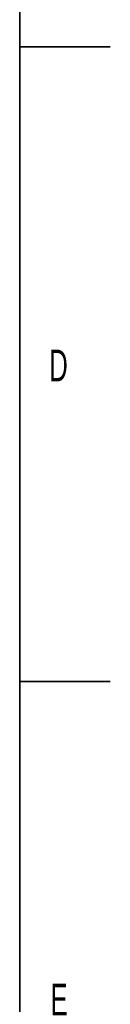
# Model space of a CAD drawing. Header units: millimetres. Extents: x 0 to 11920, y 0 to 8400.
# Tile 46 of 64: x 11720 to 11920, y 2088 to 4260. Entities that reach past the tile are written whole.
import ezdxf

# ---------------------------------------------------------------- set-up
doc = ezdxf.new("R2010")
doc.units = ezdxf.units.MM
doc.header["$LTSCALE"] = 20
doc.styles.add('SLDTEXTSTYLE0', font='TXT', dxfattribs={"width": 0.605})

msp = doc.modelspace()

# ---------------------------------------------------------------- linework, layer by layer
at = {"color": 7, "linetype": 'Continuous', "lineweight": 35}
for p, q in [((11720, 8200), (11720, 200)), ((11720, 4200), (11920, 4200)), ((11720, 2800), (11920, 2800))]:
    msp.add_line(p, q, dxfattribs=at)

# ---------------------------------------------------------------- texts
at = {"color": 7, "linetype": 'Continuous', "lineweight": 0, "char_height": 70, "attachment_point": 1, "style": 'SLDTEXTSTYLE0'}
for s, insert in [('D', (11785.29, 3531.88)), ('E', (11788.08, 2133.33))]:
    msp.add_mtext(s, dxfattribs=dict(at, insert=insert))

doc.saveas('drawing.dxf')
